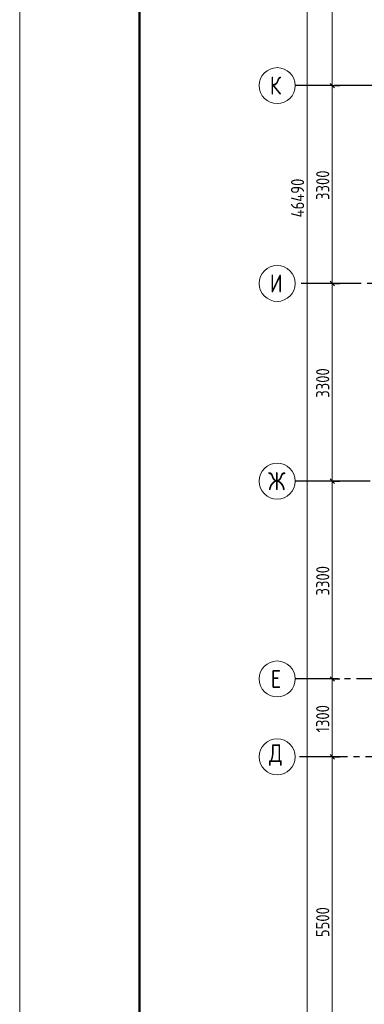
# Model space of a CAD drawing. Header units: millimetres. Extents: x 0 to 43617, y 0 to 59400.
# Tile 3 of 32: x 0 to 5756, y 20401 to 36830. Entities that reach past the tile are written whole.
import ezdxf

# ---------------------------------------------------------------- set-up
doc = ezdxf.new("R2010")
doc.units = ezdxf.units.MM
doc.linetypes.add('______5', pattern=[1100, 800, -100, 100, -100])
doc.layers.add('Standard', color=7, linetype='Continuous', lineweight=25)
doc.layers.add('Оси', color=40, linetype='______5', lineweight=18)
doc.styles.add('GOST 2.304-81', font='txt')
doc.styles.add('ISOCPEUR', font='txt')

msp = doc.modelspace()

# ---------------------------------------------------------------- linework, layer by layer
at = {"layer": 'Standard', "color": 7, "linetype": 'Continuous', "lineweight": 13, "transparency": 33554687}
for p, q in [((5221, 35730), (5221, 39030)), ((5221, 32430), (5221, 35730)), ((5221, 29130), (5221, 32430)), ((5221, 25830), (5221, 29130)), ((5221, 24530), (5221, 25830)), ((5221, 19030), (5221, 24530))]:
    msp.add_line(p, q, dxfattribs=at)
at = {"layer": 'Standard', "color": 251, "linetype": 'Continuous', "lineweight": -3, "true_color": 0x656565, "transparency": 33554687}
for p, q in [((5221, 35730), (5096, 35730)), ((5221, 35730), (5346, 35730)), ((5221, 32430), (5096, 32430)), ((5221, 32430), (5346, 32430)), ((5221, 29130), (5096, 29130)), ((5221, 29130), (5346, 29130)), ((5221, 25830), (5096, 25830)), ((5221, 25830), (5346, 25830)), ((5221, 24530), (5096, 24530)), ((5221, 24530), (5346, 24530)), ((5221, 24530), (5221, 24530))]:
    msp.add_line(p, q, dxfattribs=at)
at = {"layer": 'Standard', "color": 7, "linetype": 'Continuous', "lineweight": 25, "transparency": 33554687}
for p, q in [((5258, 35692), (5183, 35767)), ((5258, 32392), (5183, 32467)), ((5258, 29092), (5183, 29167)), ((5258, 25792), (5183, 25867)), ((5258, 24492), (5183, 24567))]:
    msp.add_line(p, q, dxfattribs=at)
at = {"layer": 'Standard', "color": 7, "linetype": 'Continuous', "lineweight": 13, "transparency": 33554687}
msp.add_lwpolyline([(0, 0), (42000, 0), (42000, 59400), (0, 59400), (0, 0)], close=True, dxfattribs=at)
at = {"layer": 'Standard', "color": 7, "linetype": 'Continuous', "lineweight": 50, "transparency": 33554687}
msp.add_lwpolyline([(2000, 58900), (41500, 58900), (41500, 500), (2000, 500), (2000, 58900)], close=True, dxfattribs=at)
at = {"layer": 'Standard', "color": 7, "linetype": 'Continuous', "lineweight": 13, "transparency": 33554687}
msp.add_lwpolyline([(4802, 10630), (4802, 33448), (4802, 33448), (4802, 57120)], dxfattribs=at)
at = {"layer": 'Standard', "color": 251, "linetype": 'Continuous', "lineweight": -3, "true_color": 0x656565, "transparency": 33554687}
for points in [[(5221, 35730), (5204, 35730), (5204, 35730), (5204, 35730), (5204, 35730), (5204, 35730), (5204, 35730), (5204, 35730), (5204, 35730), (5204, 35730), (5204, 35730), (5204, 35730), (5204, 35730), (4700, 35730)], [(5221, 32430), (5204, 32430), (5204, 32430), (5204, 32430), (5204, 32430), (5204, 32430), (5204, 32430), (5204, 32430), (5204, 32430), (5204, 32430), (5204, 32430), (5204, 32430), (5204, 32430), (5204, 32430), (5204, 32430), (4700, 32430)], [(5221, 29130), (5204, 29130), (5204, 29130), (5204, 29130), (5204, 29130), (5204, 29130), (5204, 29130), (5204, 29130), (5204, 29130), (5204, 29130), (5204, 29130), (5204, 29130), (5204, 29130), (5204, 29130), (5204, 29130), (5204, 29130), (5204, 29130), (4700, 29130)], [(5221, 25830), (5204, 25830), (5204, 25830), (5204, 25830), (5204, 25830), (5204, 25830), (5204, 25830), (5204, 25830), (5204, 25830), (5204, 25830), (5204, 25830), (5204, 25830), (5204, 25830), (5204, 25830), (5204, 25830), (5204, 25830), (5204, 25830), (5204, 25830), (5204, 25830), (4700, 25830)]]:
    msp.add_lwpolyline(points, dxfattribs=at)
at = {"layer": 'Оси', "color": 8, "linetype": '______5', "lineweight": -3, "transparency": 33554687}
for p, q in [((22554, 35730), (4600, 35730)), ((23304, 32430), (4600, 32430)), ((22354, 29130), (4600, 29130)), ((29524, 25830), (4600, 25830)), ((34074, 24530), (4600, 24530)), ((34074, 24530), (4600, 24530))]:
    msp.add_line(p, q, dxfattribs=at)
at = {"layer": 'Оси', "color": 7, "linetype": 'Continuous', "lineweight": 13, "transparency": 33554687}
for centre in [(4300, 35730), (4300, 32430), (4300, 29130), (4300, 25830), (4300, 24530), (4300, 24530)]:
    msp.add_circle(centre, 300, dxfattribs=at)

# ---------------------------------------------------------------- texts
at = {"layer": 'Standard', "color": 7, "linetype": 'Continuous', "lineweight": 25, "transparency": 33554687, "char_height": 220, "attachment_point": 7, "rotation": 90, "style": 'GOST 2.304-81'}
for s, insert, width in [('46490', (4751, 33531), 813.28), ('3300', (5171, 33822), 641.48), ('3300', (5171, 30522), 641.48), ('3300', (5171, 27222), 641.48), ('1300', (5170, 24938), 610.16), ('5500', (5171, 21522), 641.48)]:
    msp.add_mtext(s, dxfattribs=dict(at, insert=insert, width=width))
at = {"layer": 'Оси', "color": 7, "linetype": 'Continuous', "lineweight": 25, "transparency": 33554687, "char_height": 300, "attachment_point": 7, "style": 'ISOCPEUR'}
for s, insert, width in [('\\W0.80;К', (4180, 35580), 359.83), ('\\W0.80;И', (4180, 32280), 359.83), ('\\W0.83;Ж', (4150, 28980), 425), ('\\W0.78;Е', (4195, 25680), 326.41), ('\\W0.82;Д', (4165, 24380), 392.65)]:
    msp.add_mtext(s, dxfattribs=dict(at, insert=insert, width=width))

doc.saveas('drawing.dxf')
